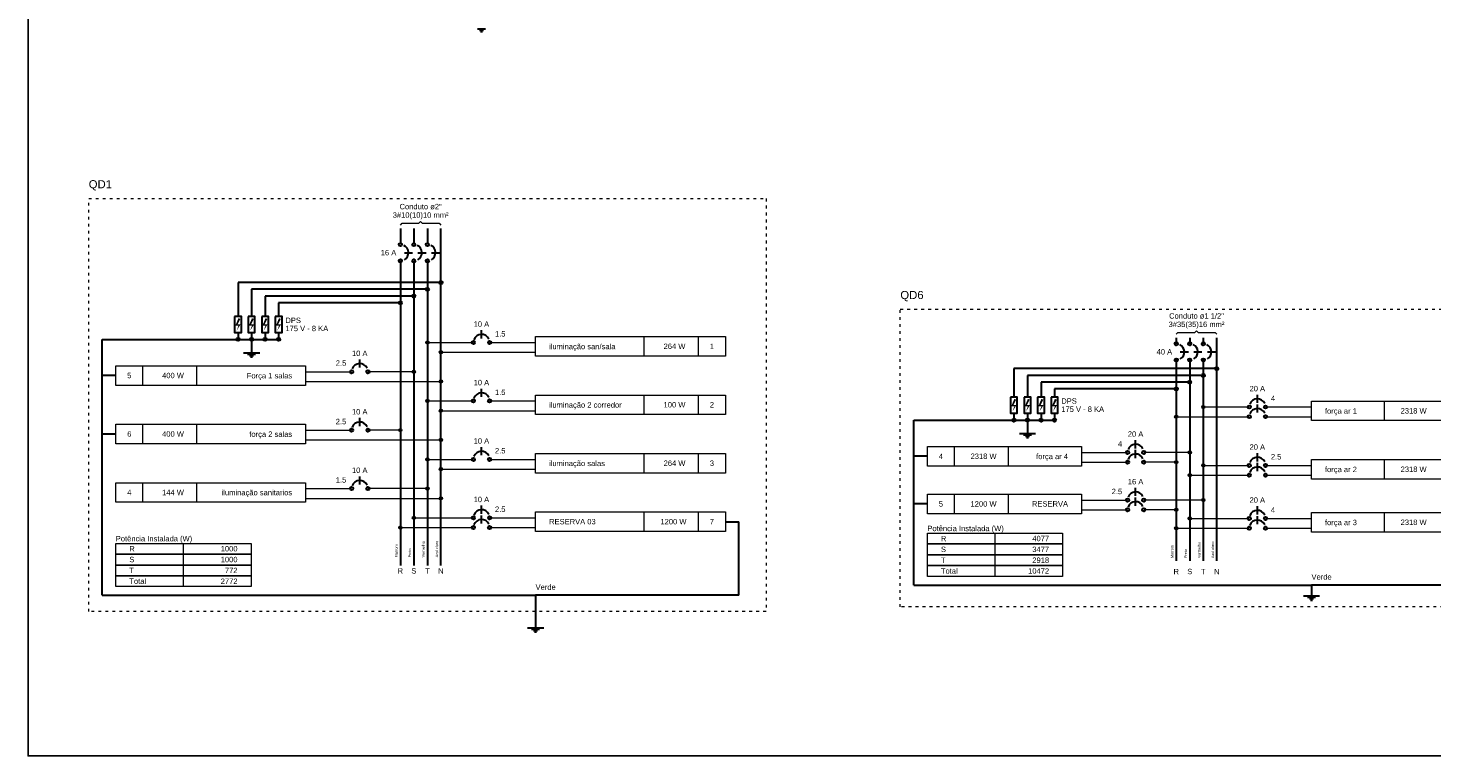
# Model space of a CAD drawing. Header units: metres. Extents: x -81 to 1042, y -541 to 334.
# Tile 74 of 130: x 410 to 462, y 120 to 147. Entities that reach past the tile are written whole.
import ezdxf

# ---------------------------------------------------------------- set-up
doc = ezdxf.new("R2010")
doc.units = ezdxf.units.M
doc.linetypes.add('DOT2', pattern=[3.175, 0, -3.175])
for name, color, linetype, lineweight in [('DI-Barramento Fase 1', 6, 'Continuous', 30), ('DI-Barramento Fase 2', 6, 'Continuous', 30), ('DI-Barramento Fase 3', 6, 'Continuous', 30), ('DI-Barramento Neutro', 6, 'Continuous', 30), ('DI-Disjuntor', 1, 'Continuous', 30), ('DI-Fios', 3, 'Continuous', 30), ('DI-Linhas do diagrama', 9, 'Continuous', 20), ('DI-Pontilhado', 7, 'Continuous', 20), ('DI-Textos do diagrama', 7, 'Continuous', 20), ('DI-Título do diagrama', 3, 'Continuous', 30)]:
    doc.layers.add(name, color=color, linetype=linetype, lineweight=lineweight)
doc.layers.add('view', color=7, linetype='Continuous', plot=False)
doc.styles.add('Arial', font='arial.ttf', dxfattribs={"height": 0.025})

msp = doc.modelspace()

# ---------------------------------------------------------------- hatches: boundary and pattern name
at = {"layer": 'DI-Textos do diagrama', "linetype": 'Continuous'}
for points in [[(417.431, 136.566), (417.501, 136.536), (417.401, 136.338), (417.51, 136.338), (417.36, 136.098), (417.431, 136.29), (417.316, 136.29), (417.431, 136.566)], [(417.93, 136.566), (418, 136.536), (417.9, 136.338), (418.011, 136.338), (417.861, 136.098), (417.93, 136.29), (417.815, 136.29), (417.93, 136.566)], [(418.431, 136.566), (418.501, 136.536), (418.401, 136.338), (418.51, 136.338), (418.36, 136.098), (418.431, 136.29), (418.316, 136.29), (418.431, 136.566)], [(418.93, 136.566), (419, 136.536), (418.9, 136.338), (419.011, 136.338), (418.861, 136.098), (418.93, 136.29), (418.815, 136.29), (418.93, 136.566)], [(446.117, 133.583), (446.187, 133.553), (446.086, 133.355), (446.196, 133.355), (446.047, 133.115), (446.117, 133.307), (446.001, 133.307), (446.117, 133.583)], [(446.616, 133.583), (446.686, 133.553), (446.586, 133.355), (446.696, 133.355), (446.546, 133.115), (446.616, 133.307), (446.501, 133.307), (446.616, 133.583)], [(447.117, 133.583), (447.187, 133.553), (447.086, 133.355), (447.196, 133.355), (447.047, 133.115), (447.117, 133.307), (447.001, 133.307), (447.117, 133.583)], [(447.616, 133.583), (447.686, 133.553), (447.586, 133.355), (447.696, 133.355), (447.546, 133.115), (447.616, 133.307), (447.501, 133.307), (447.616, 133.583)]]:
    msp.add_hatch(color=256, dxfattribs=at).paths.add_polyline_path(points)

# ---------------------------------------------------------------- linework, layer by layer
at = {"layer": 'DI-Barramento Fase 1', "linetype": 'Continuous'}
for p, q in [((423.416, 139.882), (423.416, 139.282)), ((423.416, 138.682), (423.416, 127.423)), ((452.102, 135.843), (452.102, 135.619)), ((452.102, 135.019), (452.102, 127.599))]:
    msp.add_line(p, q, dxfattribs=at)
at = {"layer": 'DI-Barramento Fase 2', "linetype": 'Continuous'}
for p, q in [((423.915, 139.882), (423.915, 139.282)), ((423.915, 138.682), (423.915, 127.423)), ((452.601, 135.843), (452.601, 135.619)), ((452.601, 135.019), (452.601, 127.599))]:
    msp.add_line(p, q, dxfattribs=at)
at = {"layer": 'DI-Barramento Fase 3', "linetype": 'Continuous'}
for p, q in [((424.416, 139.882), (424.416, 139.282)), ((424.416, 138.682), (424.416, 127.423)), ((453.102, 135.843), (453.102, 135.619)), ((453.102, 135.019), (453.102, 127.599))]:
    msp.add_line(p, q, dxfattribs=at)
at = {"layer": 'DI-Barramento Neutro', "linetype": 'Continuous'}
for p, q in [((424.915, 127.423), (424.915, 139.882)), ((453.601, 127.599), (453.601, 135.843))]:
    msp.add_line(p, q, dxfattribs=at)
at = {"layer": 'DI-Disjuntor', "linetype": 'Continuous'}
for p, q in [((423.566, 138.982), (423.865, 138.982)), ((424.065, 138.982), (424.366, 138.982)), ((424.566, 138.982), (424.865, 138.982)), ((426.416, 135.816), (426.416, 136.116)), ((421.915, 134.736), (421.915, 135.036)), ((452.252, 135.319), (452.551, 135.319)), ((452.751, 135.319), (453.052, 135.319)), ((453.252, 135.319), (453.551, 135.319)), ((426.416, 133.656), (426.416, 133.956)), ((455.102, 133.433), (455.102, 133.733)), ((421.915, 132.576), (421.915, 132.876)), ((455.102, 133.073), (455.102, 133.373)), ((450.601, 131.753), (450.601, 132.053)), ((426.416, 131.496), (426.416, 131.796)), ((450.601, 131.393), (450.601, 131.693)), ((455.102, 131.273), (455.102, 131.573)), ((455.102, 130.913), (455.102, 131.213)), ((421.915, 130.416), (421.915, 130.716)), ((450.601, 129.993), (450.601, 130.293)), ((450.601, 129.633), (450.601, 129.933)), ((426.416, 129.336), (426.416, 129.636)), ((426.416, 128.976), (426.416, 129.276)), ((455.102, 129.313), (455.102, 129.613)), ((455.102, 128.953), (455.102, 129.253))]:
    msp.add_line(p, q, dxfattribs=at)
for points in [[(417.29, 136.632), (417.29, 136.032), (417.54, 136.032), (417.54, 136.632), (417.29, 136.632)], [(417.791, 136.632), (417.791, 136.032), (418.041, 136.032), (418.041, 136.632), (417.791, 136.632)], [(418.29, 136.632), (418.29, 136.032), (418.54, 136.032), (418.54, 136.632), (418.29, 136.632)], [(418.791, 136.632), (418.791, 136.032), (419.041, 136.032), (419.041, 136.632), (418.791, 136.632)], [(445.976, 133.649), (445.976, 133.049), (446.226, 133.049), (446.226, 133.649), (445.976, 133.649)], [(446.476, 133.649), (446.476, 133.049), (446.727, 133.049), (446.727, 133.649), (446.476, 133.649)], [(446.976, 133.649), (446.976, 133.049), (447.226, 133.049), (447.226, 133.649), (446.976, 133.649)], [(447.476, 133.649), (447.476, 133.049), (447.727, 133.049), (447.727, 133.649), (447.476, 133.649)]]:
    msp.add_lwpolyline(points, close=True, dxfattribs=at)
for centre in [(423.416, 139.282), (423.915, 139.282), (424.416, 139.282), (423.416, 138.682), (423.915, 138.682), (424.416, 138.682), (426.115, 135.666), (426.715, 135.666), (452.102, 135.619), (452.601, 135.619), (453.102, 135.619), (452.102, 135.019), (452.601, 135.019), (453.102, 135.019), (421.615, 134.586), (422.216, 134.586), (426.115, 133.506), (426.715, 133.506), (454.801, 133.283), (454.801, 132.923), (455.402, 133.283), (455.402, 132.923), (421.615, 132.426), (422.216, 132.426), (426.115, 131.346), (426.715, 131.346), (450.302, 131.603), (450.901, 131.603), (450.302, 131.243), (450.901, 131.243), (454.801, 131.123), (454.801, 130.763), (455.402, 131.123), (455.402, 130.763), (421.615, 130.267), (422.216, 130.267), (450.302, 129.843), (450.901, 129.843), (426.115, 129.186), (426.715, 129.186), (450.302, 129.483), (450.901, 129.483), (426.115, 128.826), (426.715, 128.826), (454.801, 129.163), (454.801, 128.803), (455.402, 129.163), (455.402, 128.803)]:
    msp.add_circle(centre, 0.06, dxfattribs=at)
for centre, start, end in [((423.416, 138.982), 300, 65), ((423.915, 138.982), 300, 65), ((424.416, 138.982), 300, 65), ((426.416, 135.666), 25, 160), ((452.102, 135.319), 300, 65), ((452.601, 135.319), 300, 65), ((453.102, 135.319), 300, 65), ((421.915, 134.586), 25, 160), ((426.416, 133.506), 25, 160), ((455.102, 133.283), 25, 160), ((455.102, 132.923), 25, 160), ((421.915, 132.426), 25, 160), ((450.601, 131.603), 25, 160), ((426.416, 131.346), 25, 160), ((450.601, 131.243), 25, 160), ((455.102, 131.123), 25, 160), ((455.102, 130.763), 25, 160), ((421.915, 130.267), 25, 160), ((450.601, 129.843), 25, 160), ((450.601, 129.483), 25, 160), ((426.416, 129.186), 25, 160), ((455.102, 129.163), 25, 160), ((426.416, 128.826), 25, 160), ((455.102, 128.803), 25, 160)]:
    msp.add_arc(centre, 0.3, start, end, dxfattribs=at)
at = {"layer": 'DI-Fios', "linetype": 'Continuous'}
for p, q in [((426.269, 147.26), (426.569, 147.26)), ((426.344, 147.21), (426.494, 147.21)), ((426.382, 147.16), (426.456, 147.16)), ((424.915, 137.882), (417.416, 137.882)), ((417.416, 137.882), (417.416, 136.632)), ((424.416, 137.632), (417.915, 137.632)), ((417.915, 137.632), (417.915, 136.632)), ((423.915, 137.382), (418.416, 137.382)), ((418.416, 137.382), (418.416, 136.632)), ((423.416, 137.132), (418.915, 137.132)), ((418.915, 137.132), (418.915, 136.632)), ((417.416, 136.032), (417.416, 135.782)), ((417.915, 136.032), (417.915, 135.782)), ((418.416, 136.032), (418.416, 135.782)), ((418.915, 136.032), (418.915, 135.782)), ((412.396, 135.782), (418.915, 135.782)), ((412.396, 126.323), (412.396, 135.782)), ((417.915, 135.782), (417.915, 135.282)), ((417.615, 135.282), (418.216, 135.282)), ((417.765, 135.232), (418.065, 135.232)), ((417.841, 135.182), (417.991, 135.182)), ((417.878, 135.132), (417.953, 135.132)), ((412.895, 134.442), (412.396, 134.442)), ((453.601, 134.699), (446.102, 134.699)), ((446.102, 134.699), (446.102, 133.649)), ((453.102, 134.449), (446.601, 134.449)), ((446.601, 134.449), (446.601, 133.649)), ((452.601, 134.199), (447.102, 134.199)), ((447.102, 134.199), (447.102, 133.649)), ((452.102, 133.949), (447.601, 133.949)), ((447.601, 133.949), (447.601, 133.649)), ((446.102, 133.049), (446.102, 132.799)), ((446.601, 133.049), (446.601, 132.799)), ((447.102, 133.049), (447.102, 132.799)), ((447.601, 133.049), (447.601, 132.799)), ((442.401, 132.799), (447.601, 132.799)), ((442.401, 126.699), (442.401, 132.799)), ((446.601, 132.799), (446.601, 132.299)), ((412.895, 132.282), (412.396, 132.282)), ((446.302, 132.299), (446.901, 132.299)), ((446.451, 132.249), (446.751, 132.249)), ((446.527, 132.199), (446.677, 132.199)), ((446.564, 132.149), (446.639, 132.149)), ((442.901, 131.459), (442.401, 131.459)), ((442.901, 129.699), (442.401, 129.699)), ((435.436, 129.042), (435.935, 129.042)), ((435.935, 126.323), (435.935, 129.042)), ((442.401, 126.699), (457.102, 126.699)), ((457.102, 126.699), (457.102, 126.299)), ((463.302, 126.699), (457.102, 126.699)), ((412.396, 126.323), (428.416, 126.323)), ((428.416, 126.323), (428.416, 125.123)), ((435.935, 126.323), (428.416, 126.323)), ((456.801, 126.299), (457.401, 126.299)), ((456.951, 126.249), (457.252, 126.249)), ((457.026, 126.199), (457.176, 126.199)), ((457.064, 126.149), (457.139, 126.149)), ((428.115, 125.123), (428.715, 125.123)), ((428.266, 125.072), (428.566, 125.072)), ((428.34, 125.023), (428.49, 125.023)), ((428.378, 124.972), (428.453, 124.972))]:
    msp.add_line(p, q, dxfattribs=at)
at = {"layer": 'DI-Fios', "linetype": 'Continuous', "const_width": 0.06}
for points in [[(424.446, 137.632, 1), (424.386, 137.632, 1)], [(424.945, 137.882, 1), (424.885, 137.882, 1)], [(423.446, 137.132, 1), (423.386, 137.132, 1)], [(423.945, 137.382, 1), (423.885, 137.382, 1)], [(417.446, 135.782, 1), (417.386, 135.782, 1)], [(417.945, 135.782, 1), (417.885, 135.782, 1)], [(418.446, 135.782, 1), (418.386, 135.782, 1)], [(418.945, 135.782, 1), (418.885, 135.782, 1)], [(453.132, 134.449, 1), (453.072, 134.449, 1)], [(453.631, 134.699, 1), (453.571, 134.699, 1)], [(452.132, 133.949, 1), (452.072, 133.949, 1)], [(452.631, 134.199, 1), (452.571, 134.199, 1)], [(446.132, 132.799, 1), (446.072, 132.799, 1)], [(446.631, 132.799, 1), (446.571, 132.799, 1)], [(447.132, 132.799, 1), (447.072, 132.799, 1)], [(447.631, 132.799, 1), (447.571, 132.799, 1)]]:
    msp.add_lwpolyline(points, format="xyb", close=True, dxfattribs=at)
at = {"layer": 'DI-Fios', "linetype": 'Continuous'}
for centre in [(424.416, 137.632), (424.915, 137.882), (423.416, 137.132), (423.915, 137.382), (417.416, 135.782), (417.915, 135.782), (418.416, 135.782), (418.915, 135.782), (453.102, 134.449), (453.601, 134.699), (452.102, 133.949), (452.601, 134.199), (446.102, 132.799), (446.601, 132.799), (447.102, 132.799), (447.601, 132.799)]:
    msp.add_circle(centre, 0.06, dxfattribs=at)
at = {"layer": 'DI-Linhas do diagrama', "linetype": 'Continuous'}
for p, q in [((424.416, 135.666), (426.115, 135.666)), ((426.715, 135.666), (428.416, 135.666)), ((432.436, 135.162), (432.436, 135.882)), ((434.436, 135.162), (434.436, 135.882)), ((424.915, 135.306), (428.416, 135.306)), ((413.895, 134.082), (413.895, 134.802)), ((415.895, 134.082), (415.895, 134.802)), ((419.915, 134.586), (421.615, 134.586)), ((423.915, 134.586), (422.216, 134.586)), ((419.915, 134.226), (424.915, 134.226)), ((424.416, 133.506), (426.115, 133.506)), ((426.715, 133.506), (428.416, 133.506)), ((432.436, 133.002), (432.436, 133.722)), ((434.436, 133.002), (434.436, 133.722)), ((459.801, 132.779), (459.801, 133.499)), ((424.915, 133.146), (428.416, 133.146)), ((452.102, 132.923), (454.801, 132.923)), ((453.102, 133.283), (454.801, 133.283)), ((455.402, 133.283), (457.102, 133.283)), ((455.402, 132.923), (457.102, 132.923)), ((413.895, 131.922), (413.895, 132.642)), ((415.895, 131.922), (415.895, 132.642)), ((419.915, 132.426), (421.615, 132.426)), ((423.416, 132.426), (422.216, 132.426)), ((419.915, 132.066), (424.915, 132.066)), ((424.416, 131.346), (426.115, 131.346)), ((426.715, 131.346), (428.416, 131.346)), ((432.436, 130.842), (432.436, 131.562)), ((434.436, 130.842), (434.436, 131.562)), ((443.901, 131.099), (443.901, 131.819)), ((445.901, 131.099), (445.901, 131.819)), ((448.601, 131.603), (450.302, 131.603)), ((452.601, 131.603), (450.901, 131.603)), ((459.801, 130.619), (459.801, 131.339)), ((424.915, 130.986), (428.416, 130.986)), ((448.601, 131.243), (450.302, 131.243)), ((452.102, 131.243), (450.901, 131.243)), ((453.102, 131.123), (454.801, 131.123)), ((455.402, 131.123), (457.102, 131.123)), ((413.895, 129.762), (413.895, 130.482)), ((415.895, 129.762), (415.895, 130.482)), ((452.601, 130.763), (454.801, 130.763)), ((455.402, 130.763), (457.102, 130.763)), ((419.915, 130.267), (421.615, 130.267)), ((419.915, 129.906), (424.915, 129.906)), ((424.416, 130.267), (422.216, 130.267)), ((443.901, 129.339), (443.901, 130.059)), ((445.901, 129.339), (445.901, 130.059)), ((448.601, 129.843), (450.302, 129.843)), ((453.102, 129.843), (450.901, 129.843)), ((432.436, 128.682), (432.436, 129.402)), ((434.436, 128.682), (434.436, 129.402)), ((448.601, 129.483), (450.302, 129.483)), ((452.102, 129.483), (450.901, 129.483)), ((459.801, 128.659), (459.801, 129.379)), ((423.416, 128.826), (426.115, 128.826)), ((423.915, 129.186), (426.115, 129.186)), ((426.715, 129.186), (428.416, 129.186)), ((426.715, 128.826), (428.416, 128.826)), ((452.102, 128.803), (454.801, 128.803)), ((452.601, 129.163), (454.801, 129.163)), ((455.402, 129.163), (457.102, 129.163)), ((455.402, 128.803), (457.102, 128.803)), ((415.396, 127.842), (415.396, 128.242)), ((445.402, 128.219), (445.402, 128.619)), ((445.402, 127.819), (445.402, 128.219)), ((415.396, 127.442), (415.396, 127.842)), ((445.402, 127.419), (445.402, 127.819)), ((415.396, 127.042), (415.396, 127.442)), ((445.402, 127.019), (445.402, 127.419)), ((415.396, 126.642), (415.396, 127.042))]:
    msp.add_line(p, q, dxfattribs=at)
at = {"layer": 'DI-Linhas do diagrama', "linetype": 'Continuous', "const_width": 0.06}
for points in [[(424.446, 135.666, 1), (424.386, 135.666, 1)], [(424.945, 135.306, 1), (424.885, 135.306, 1)], [(423.945, 134.586, 1), (423.885, 134.586, 1)], [(424.945, 134.226, 1), (424.885, 134.226, 1)], [(424.446, 133.506, 1), (424.386, 133.506, 1)], [(424.945, 133.146, 1), (424.885, 133.146, 1)], [(452.132, 132.923, 1), (452.072, 132.923, 1)], [(453.132, 133.283, 1), (453.072, 133.283, 1)], [(423.446, 132.426, 1), (423.386, 132.426, 1)], [(424.945, 132.066, 1), (424.885, 132.066, 1)], [(424.446, 131.346, 1), (424.386, 131.346, 1)], [(452.631, 131.603, 1), (452.571, 131.603, 1)], [(424.945, 130.986, 1), (424.885, 130.986, 1)], [(452.132, 131.243, 1), (452.072, 131.243, 1)], [(452.631, 130.763, 1), (452.571, 130.763, 1)], [(453.132, 131.123, 1), (453.072, 131.123, 1)], [(424.446, 130.267, 1), (424.386, 130.267, 1)], [(424.945, 129.906, 1), (424.885, 129.906, 1)], [(453.132, 129.843, 1), (453.072, 129.843, 1)], [(423.945, 129.186, 1), (423.885, 129.186, 1)], [(452.132, 129.483, 1), (452.072, 129.483, 1)], [(423.446, 128.826, 1), (423.386, 128.826, 1)], [(452.132, 128.803, 1), (452.072, 128.803, 1)], [(452.631, 129.163, 1), (452.571, 129.163, 1)]]:
    msp.add_lwpolyline(points, format="xyb", close=True, dxfattribs=at)
at = {"layer": 'DI-Linhas do diagrama', "linetype": 'Continuous'}
for points in [[(428.416, 135.162), (428.416, 135.882), (435.436, 135.882), (435.436, 135.162), (428.416, 135.162)], [(412.895, 134.082), (412.895, 134.802), (419.915, 134.802), (419.915, 134.082), (412.895, 134.082)], [(428.416, 133.002), (428.416, 133.722), (435.436, 133.722), (435.436, 133.002), (428.416, 133.002)], [(457.102, 132.779), (457.102, 133.499), (462.801, 133.499), (462.801, 132.779), (457.102, 132.779)], [(412.895, 131.922), (412.895, 132.642), (419.915, 132.642), (419.915, 131.922), (412.895, 131.922)], [(428.416, 130.842), (428.416, 131.562), (435.436, 131.562), (435.436, 130.842), (428.416, 130.842)], [(442.901, 131.099), (442.901, 131.819), (448.601, 131.819), (448.601, 131.099), (442.901, 131.099)], [(457.102, 130.619), (457.102, 131.339), (462.801, 131.339), (462.801, 130.619), (457.102, 130.619)], [(412.895, 129.762), (412.895, 130.482), (419.915, 130.482), (419.915, 129.762), (412.895, 129.762)], [(442.901, 129.339), (442.901, 130.059), (448.601, 130.059), (448.601, 129.339), (442.901, 129.339)], [(428.416, 128.682), (428.416, 129.402), (435.436, 129.402), (435.436, 128.682), (428.416, 128.682)], [(457.102, 128.659), (457.102, 129.379), (462.801, 129.379), (462.801, 128.659), (457.102, 128.659)], [(412.895, 127.842), (412.895, 128.242), (417.895, 128.242), (417.895, 127.842), (412.895, 127.842)], [(442.901, 128.219), (442.901, 128.619), (447.901, 128.619), (447.901, 128.219), (442.901, 128.219)], [(442.901, 127.819), (442.901, 128.219), (447.901, 128.219), (447.901, 127.819), (442.901, 127.819)], [(412.895, 127.442), (412.895, 127.842), (417.895, 127.842), (417.895, 127.442), (412.895, 127.442)], [(442.901, 127.419), (442.901, 127.819), (447.901, 127.819), (447.901, 127.419), (442.901, 127.419)], [(412.895, 127.042), (412.895, 127.442), (417.895, 127.442), (417.895, 127.042), (412.895, 127.042)], [(442.901, 127.019), (442.901, 127.419), (447.901, 127.419), (447.901, 127.019), (442.901, 127.019)], [(412.895, 126.642), (412.895, 127.042), (417.895, 127.042), (417.895, 126.642), (412.895, 126.642)]]:
    msp.add_lwpolyline(points, close=True, dxfattribs=at)
for centre in [(424.416, 135.666), (424.915, 135.306), (423.915, 134.586), (424.915, 134.226), (424.416, 133.506), (424.915, 133.146), (452.102, 132.923), (453.102, 133.283), (423.416, 132.426), (424.915, 132.066), (424.416, 131.346), (452.601, 131.603), (424.915, 130.986), (452.102, 131.243), (452.601, 130.763), (453.102, 131.123), (424.416, 130.267), (424.915, 129.906), (453.102, 129.843), (423.915, 129.186), (452.102, 129.483), (423.416, 128.826), (452.102, 128.803), (452.601, 129.163)]:
    msp.add_circle(centre, 0.06, dxfattribs=at)
at = {"layer": 'DI-Pontilhado', "linetype": 'DOT2', "ltscale": 0.05}
for points in [[(411.895, 125.723), (411.895, 140.982), (436.935, 140.982), (436.935, 125.723), (411.895, 125.723)], [(441.901, 125.899), (441.901, 136.898), (464.302, 136.898), (464.302, 125.899), (441.901, 125.899)]]:
    msp.add_lwpolyline(points, close=True, dxfattribs=at)
at = {"layer": 'DI-Textos do diagrama', "linetype": 'Continuous'}
for p, q in [((423.416, 140.007), (423.478, 140.07)), ((423.478, 140.07), (424.103, 140.07)), ((424.103, 140.07), (424.166, 140.132)), ((424.166, 140.132), (424.228, 140.07)), ((424.228, 140.07), (424.853, 140.07)), ((424.853, 140.07), (424.915, 140.007)), ((452.102, 135.968), (452.164, 136.031)), ((452.164, 136.031), (452.789, 136.031)), ((452.789, 136.031), (452.851, 136.093)), ((452.851, 136.093), (452.914, 136.031)), ((452.914, 136.031), (453.539, 136.031)), ((453.539, 136.031), (453.601, 135.968))]:
    msp.add_line(p, q, dxfattribs=at)
at = {"layer": 'view'}
msp.add_lwpolyline([(409.653, 176.735), (489.029, 176.735), (489.029, 120.387), (409.653, 120.387)], close=True, dxfattribs=at)

# ---------------------------------------------------------------- texts
at = {"layer": 'DI-Barramento Fase 1', "char_height": 0.1, "width": 0.72, "attachment_point": 7, "rotation": 90.0002, "line_spacing_factor": 0.798, "style": 'Arial'}
for insert in [(423.316, 127.723), (452.002, 127.698)]:
    msp.add_mtext('Marrom', dxfattribs=dict(at, insert=insert))
at = {"layer": 'DI-Barramento Fase 1', "char_height": 0.2, "width": 0.24, "attachment_point": 8, "line_spacing_factor": 0.798, "style": 'Arial'}
for insert in [(423.416, 127.123), (452.102, 127.099)]:
    msp.add_mtext('R', dxfattribs=dict(at, insert=insert))
at = {"layer": 'DI-Barramento Fase 2', "char_height": 0.1, "width": 0.6, "attachment_point": 7, "rotation": 90.0002, "line_spacing_factor": 0.798, "style": 'Arial'}
for insert in [(423.815, 127.723), (452.501, 127.698)]:
    msp.add_mtext('Preto', dxfattribs=dict(at, insert=insert))
at = {"layer": 'DI-Barramento Fase 2', "char_height": 0.2, "width": 0.24, "attachment_point": 8, "line_spacing_factor": 0.798, "style": 'Arial'}
for insert in [(423.915, 127.123), (452.601, 127.099)]:
    msp.add_mtext('S', dxfattribs=dict(at, insert=insert))
at = {"layer": 'DI-Barramento Fase 3', "char_height": 0.1, "width": 0.96, "attachment_point": 7, "rotation": 90.0002, "line_spacing_factor": 0.798, "style": 'Arial'}
for insert in [(424.316, 127.723), (453.002, 127.698)]:
    msp.add_mtext('Vermelho', dxfattribs=dict(at, insert=insert))
at = {"layer": 'DI-Barramento Fase 3', "char_height": 0.2, "width": 0.24, "attachment_point": 8, "line_spacing_factor": 0.798, "style": 'Arial'}
for insert in [(424.416, 127.123), (453.102, 127.099)]:
    msp.add_mtext('T', dxfattribs=dict(at, insert=insert))
at = {"layer": 'DI-Barramento Neutro', "char_height": 0.1, "width": 1.2, "attachment_point": 7, "rotation": 90.0002, "line_spacing_factor": 0.798, "style": 'Arial'}
for insert in [(424.815, 127.723), (453.501, 127.698)]:
    msp.add_mtext('Azul claro', dxfattribs=dict(at, insert=insert))
at = {"layer": 'DI-Barramento Neutro', "char_height": 0.2, "width": 0.24, "attachment_point": 8, "line_spacing_factor": 0.798, "style": 'Arial'}
for insert in [(424.915, 127.123), (453.601, 127.099)]:
    msp.add_mtext('N', dxfattribs=dict(at, insert=insert))
at = {"layer": 'DI-Fios', "char_height": 0.2, "width": 1.2, "attachment_point": 7, "line_spacing_factor": 0.798, "style": 'Arial'}
for insert in [(457.102, 126.899), (428.416, 126.522)]:
    msp.add_mtext('Verde', dxfattribs=dict(at, insert=insert))
at = {"layer": 'DI-Linhas do diagrama', "char_height": 0.2, "line_spacing_factor": 0.798, "style": 'Arial'}
for s, insert, width, attachment_point in [('R', (413.396, 127.942), 0.24, 7), ('  1000', (417.396, 127.942), 1.44, 9), ('R', (443.401, 128.319), 0.24, 7), ('  4077', (447.402, 128.319), 1.44, 9), ('S', (413.396, 127.542), 0.24, 7), ('  1000', (417.396, 127.542), 1.44, 9), ('T', (443.401, 127.518), 0.24, 7), ('S', (443.401, 127.919), 0.24, 7), ('  3477', (447.402, 127.919), 1.44, 9), ('  2918', (447.402, 127.518), 1.44, 9), ('T', (413.396, 127.143), 0.24, 7), ('   772', (417.396, 127.143), 1.44, 9), ('Total', (443.401, 127.119), 1.2, 7), (' 10472', (447.402, 127.119), 1.44, 9), ('Total', (413.396, 126.742), 1.2, 7), ('  2772', (417.396, 126.742), 1.44, 9)]:
    msp.add_mtext(s, dxfattribs=dict(at, insert=insert, width=width, attachment_point=attachment_point))
at = {"layer": 'DI-Textos do diagrama', "char_height": 0.2, "line_spacing_factor": 0.798, "style": 'Arial'}
for s, insert, width, attachment_point in [('Conduto ø2"', (424.166, 140.583), 2.64, 8), ('3#10(10)10 mm²', (424.166, 140.216), 3.36, 8), (' 16 A', (423.266, 138.883), 1.2, 9), ('DPS', (419.166, 136.382), 0.72, 7), ('    10 A', (425.815, 136.243), 1.92, 7), ('Conduto ø1 1/2"', (452.851, 136.543), 3.6, 8), ('175 V - 8 KA', (419.166, 136.082), 2.88, 7), ('1.5', (426.915, 135.883), 0.72, 7), ('3#35(35)16 mm²', (452.851, 136.177), 3.36, 8), ('iluminação san/sala', (428.915, 135.356), 4.56, 7), ('   264 W', (433.436, 135.422), 1.92, 8), ('1', (434.935, 135.422), 0.24, 8), (' 40 A', (451.951, 135.219), 1.2, 9), ('2.5', (421.416, 134.803), 0.72, 9), ('    10 A', (421.316, 135.162), 1.92, 7), ('5', (413.396, 134.343), 0.24, 8), ('   400 W', (414.895, 134.343), 1.92, 8), ('Força 1 salas', (419.416, 134.277), 3.12, 9), ('    10 A', (425.815, 134.082), 1.92, 7), ('1.5', (426.915, 133.722), 0.72, 7), ('    20 A', (454.501, 133.859), 1.92, 7), ('iluminação 2 corredor', (428.915, 133.197), 5.04, 7), ('   100 W', (433.436, 133.263), 1.92, 8), ('2', (434.935, 133.263), 0.24, 8), ('DPS', (447.851, 133.399), 0.72, 7), ('4', (455.601, 133.499), 0.24, 7), ('2.5', (421.416, 132.642), 0.72, 9), ('    10 A', (421.316, 133.003), 1.92, 7), ('175 V - 8 KA', (447.851, 133.098), 2.88, 7), ('força ar 1', (457.601, 132.972), 2.4, 7), ('  2318 W', (460.801, 133.038), 1.92, 8), ('6', (413.396, 132.182), 0.24, 8), ('   400 W', (414.895, 132.182), 1.92, 8), ('força 2 salas', (419.416, 132.116), 3.12, 9), ('    20 A', (450.001, 132.179), 1.92, 7), ('    10 A', (425.815, 131.923), 1.92, 7), ('4', (450.102, 131.819), 0.24, 9), ('    20 A', (454.501, 131.698), 1.92, 7), ('2.5', (426.915, 131.563), 0.72, 7), ('iluminação salas ', (428.915, 131.036), 4.08, 7), ('   264 W', (433.436, 131.102), 1.92, 8), ('3', (434.935, 131.102), 0.24, 8), ('4', (443.401, 131.359), 0.24, 8), ('  2318 W', (444.901, 131.359), 1.92, 8), ('força ar 4', (448.102, 131.293), 2.4, 9), ('2.5', (455.601, 131.339), 0.72, 7), ('    10 A', (421.316, 130.842), 1.92, 7), ('força ar 2', (457.601, 130.813), 2.4, 7), ('  2318 W', (460.801, 130.879), 1.92, 8), ('4', (413.396, 130.023), 0.24, 8), ('   144 W', (414.895, 130.023), 1.92, 8), ('1.5', (421.416, 130.483), 0.72, 9), ('2.5', (450.102, 130.058), 0.72, 9), ('    16 A', (450.001, 130.419), 1.92, 7), ('iluminação sanitarios', (419.416, 129.957), 5.04, 9), ('    10 A', (425.815, 129.762), 1.92, 7), ('5', (443.401, 129.599), 0.24, 8), ('  1200 W', (444.901, 129.599), 1.92, 8), ('RESERVA', (448.102, 129.599), 1.68, 9), ('    20 A', (454.501, 129.739), 1.92, 7), ('2.5', (426.915, 129.402), 0.72, 7), ('4', (455.601, 129.379), 0.24, 7), ('RESERVA 03', (428.915, 128.942), 2.4, 7), ('  1200 W', (433.436, 128.942), 1.92, 8), ('7', (434.935, 128.942), 0.24, 8), ('Potência Instalada (W)', (442.901, 128.633), 5.28, 7), ('força ar 3', (457.601, 128.853), 2.4, 7), ('  2318 W', (460.801, 128.919), 1.92, 8), ('Potência Instalada (W)', (412.895, 128.257), 5.28, 7)]:
    msp.add_mtext(s, dxfattribs=dict(at, insert=insert, width=width, attachment_point=attachment_point))
at = {"layer": 'DI-Título do diagrama', "char_height": 0.3, "width": 1.08, "attachment_point": 7, "line_spacing_factor": 0.798, "style": 'Arial'}
for s, insert in [('QD1', (411.895, 141.282)), ('QD6', (441.901, 137.188))]:
    msp.add_mtext(s, dxfattribs=dict(at, insert=insert))

doc.saveas('drawing.dxf')
